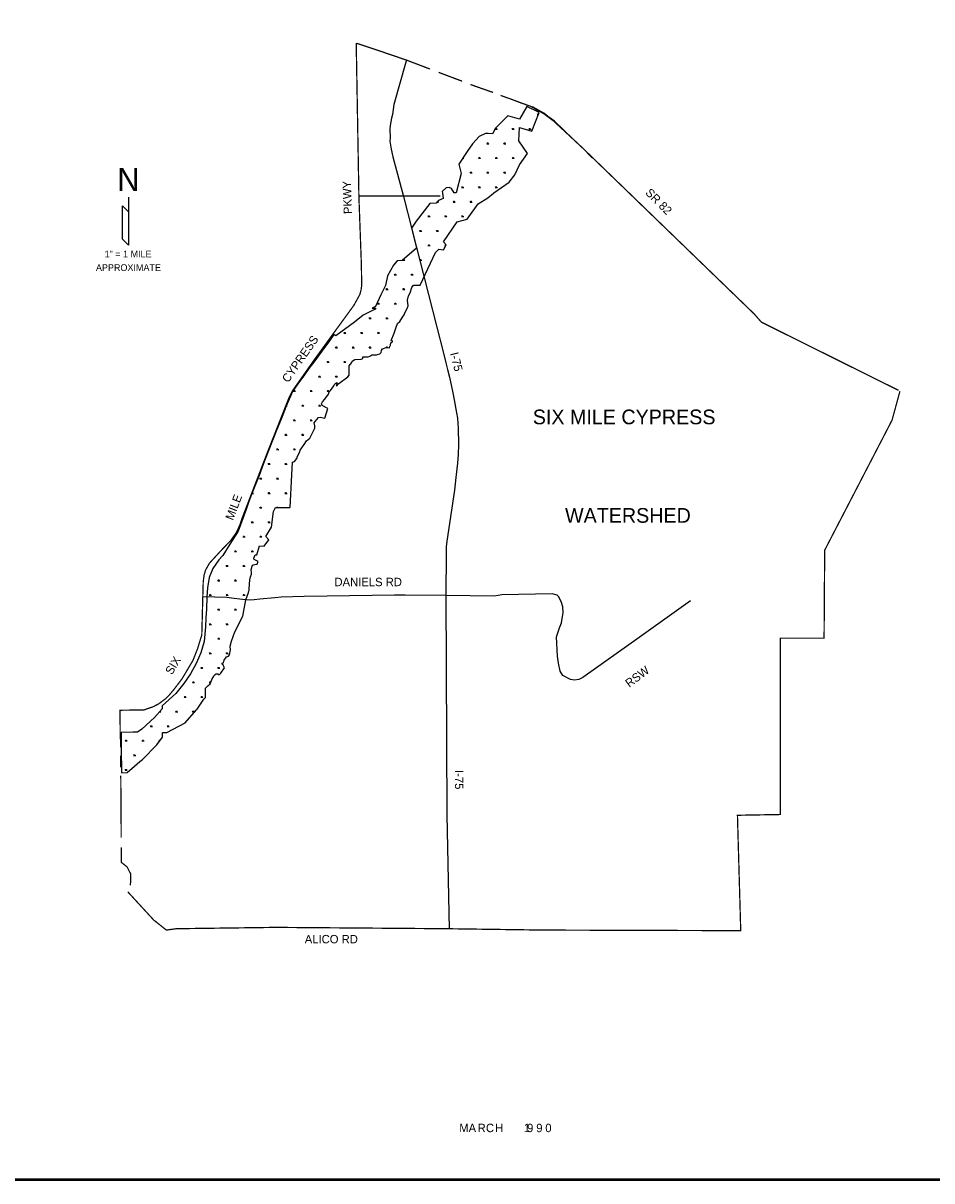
# Model space of a CAD drawing. Extents: x 2.5 to 35.5, y 0.5 to 23.5.
# Tile 2 of 4: x 13.3 to 24.1, y 0.5 to 14.3. Entities that reach past the tile are written whole.
import ezdxf
from ezdxf.enums import TextEntityAlignment as Align

# ---------------------------------------------------------------- set-up
doc = ezdxf.new("R2010")
doc.units = 0
doc.linetypes.add('PHANTOM', pattern=[0])
doc.layers.get('0').update_dxf_attribs({"linetype": 'CONTINUOUS'})
for name, color, linetype in [('BORDER', 1, 'CONTINUOUS'), ('HATCH', 3, 'CONTINUOUS'), ('MAJROADS', 1, 'CONTINUOUS'), ('ROW', 6, 'PHANTOM'), ('TEXT', 7, 'CONTINUOUS'), ('WSHEDS', 6, 'CONTINUOUS')]:
    doc.layers.add(name, color=color, linetype=linetype)

# ---------------------------------------------------------------- blocks, each defined once
blk = doc.blocks.new('*X')
at = {"color": 0}
for p, q in [((19.22, 13.164), (19.225, 13.164)), ((19.4, 13.164), (19.413, 13.164)), ((19.406, 13.164), (19.402, 13.171)), ((19.409, 13.164), (19.409, 13.174)), ((19.413, 13.164), (19.413, 13.176)), ((19.416, 13.169), (19.416, 13.174)), ((18.9, 12.99), (18.925, 12.99)), ((18.906, 12.99), (18.902, 12.997)), ((18.909, 12.99), (18.909, 13)), ((18.913, 12.99), (18.913, 13.003)), ((18.916, 12.99), (18.916, 13)), ((18.919, 12.99), (18.923, 12.997)), ((19.1, 12.99), (19.125, 12.99)), ((19.106, 12.99), (19.102, 12.997)), ((19.109, 12.99), (19.109, 13)), ((19.113, 12.99), (19.113, 13.003)), ((19.116, 12.99), (19.116, 13)), ((19.119, 12.99), (19.123, 12.997)), ((19.3, 12.99), (19.325, 12.99)), ((19.306, 12.99), (19.302, 12.997)), ((19.309, 12.99), (19.309, 13)), ((19.312, 12.99), (19.312, 13.003)), ((19.316, 12.99), (19.316, 13)), ((19.319, 12.99), (19.323, 12.997)), ((18.8, 12.817), (18.825, 12.817)), ((18.806, 12.817), (18.802, 12.824)), ((18.809, 12.817), (18.809, 12.827)), ((18.812, 12.817), (18.812, 12.83)), ((18.816, 12.817), (18.816, 12.827)), ((18.819, 12.817), (18.823, 12.824)), ((19, 12.817), (19.025, 12.817)), ((19.006, 12.817), (19.002, 12.824)), ((19.009, 12.817), (19.009, 12.827)), ((19.012, 12.817), (19.012, 12.83)), ((19.016, 12.817), (19.016, 12.827)), ((19.019, 12.817), (19.023, 12.824)), ((19.2, 12.817), (19.203, 12.817)), ((18.513, 12.644), (18.525, 12.644)), ((18.516, 12.644), (18.516, 12.649)), ((18.519, 12.644), (18.523, 12.651)), ((18.7, 12.644), (18.725, 12.644)), ((18.706, 12.644), (18.702, 12.651)), ((18.709, 12.644), (18.709, 12.654)), ((18.712, 12.644), (18.712, 12.656)), ((18.716, 12.644), (18.716, 12.654)), ((18.719, 12.644), (18.723, 12.651)), ((18.9, 12.644), (18.925, 12.644)), ((18.906, 12.644), (18.902, 12.651)), ((18.909, 12.644), (18.909, 12.654)), ((18.913, 12.644), (18.913, 12.656)), ((18.916, 12.644), (18.916, 12.654)), ((18.919, 12.644), (18.923, 12.651)), ((19.1, 12.644), (19.125, 12.644)), ((19.106, 12.644), (19.102, 12.651)), ((19.109, 12.644), (19.109, 12.654)), ((19.113, 12.644), (19.113, 12.656)), ((19.116, 12.644), (19.116, 12.654)), ((19.119, 12.644), (19.123, 12.651)), ((18.6, 12.471), (18.625, 12.471)), ((18.606, 12.471), (18.602, 12.478)), ((18.609, 12.471), (18.609, 12.481)), ((18.613, 12.471), (18.613, 12.483)), ((18.616, 12.471), (18.616, 12.481)), ((18.619, 12.471), (18.623, 12.478)), ((18.8, 12.471), (18.825, 12.471)), ((18.806, 12.471), (18.802, 12.478)), ((18.809, 12.471), (18.809, 12.481)), ((18.812, 12.471), (18.812, 12.483)), ((18.816, 12.471), (18.816, 12.481)), ((18.819, 12.471), (18.823, 12.478)), ((19, 12.471), (19.025, 12.471)), ((19.006, 12.471), (19.002, 12.478)), ((19.009, 12.471), (19.009, 12.481)), ((19.012, 12.471), (19.012, 12.483)), ((19.016, 12.471), (19.016, 12.481)), ((19.019, 12.471), (19.023, 12.478)), ((18.5, 12.298), (18.525, 12.298)), ((18.506, 12.298), (18.502, 12.304)), ((18.509, 12.298), (18.509, 12.308)), ((18.512, 12.298), (18.512, 12.31)), ((18.516, 12.298), (18.516, 12.308)), ((18.519, 12.298), (18.523, 12.304)), ((18.7, 12.298), (18.725, 12.298)), ((18.706, 12.298), (18.702, 12.304)), ((18.709, 12.298), (18.709, 12.308)), ((18.712, 12.298), (18.712, 12.31)), ((18.716, 12.298), (18.716, 12.308)), ((18.719, 12.298), (18.723, 12.304)), ((18.9, 12.298), (18.925, 12.298)), ((18.906, 12.298), (18.902, 12.304)), ((18.909, 12.298), (18.909, 12.308)), ((18.913, 12.298), (18.913, 12.31)), ((18.916, 12.298), (18.916, 12.308)), ((18.919, 12.298), (18.923, 12.304)), ((18.208, 12.124), (18.225, 12.124)), ((18.209, 12.124), (18.209, 12.126)), ((18.212, 12.124), (18.212, 12.13)), ((18.216, 12.124), (18.216, 12.134)), ((18.219, 12.124), (18.223, 12.131)), ((18.4, 12.124), (18.425, 12.124)), ((18.406, 12.124), (18.402, 12.131)), ((18.409, 12.124), (18.409, 12.134)), ((18.413, 12.124), (18.413, 12.137)), ((18.416, 12.124), (18.416, 12.134)), ((18.419, 12.124), (18.423, 12.131)), ((18.6, 12.124), (18.625, 12.124)), ((18.606, 12.124), (18.602, 12.131)), ((18.609, 12.124), (18.609, 12.134)), ((18.613, 12.124), (18.613, 12.137)), ((18.616, 12.124), (18.616, 12.134)), ((18.619, 12.124), (18.623, 12.131)), ((18.1, 11.951), (18.125, 11.951)), ((18.106, 11.951), (18.102, 11.958)), ((18.109, 11.951), (18.109, 11.961)), ((18.113, 11.951), (18.113, 11.964)), ((18.116, 11.951), (18.116, 11.961)), ((18.119, 11.951), (18.123, 11.958)), ((18.3, 11.951), (18.325, 11.951)), ((18.306, 11.951), (18.302, 11.958)), ((18.309, 11.951), (18.309, 11.961)), ((18.312, 11.951), (18.312, 11.964)), ((18.316, 11.951), (18.316, 11.961)), ((18.319, 11.951), (18.323, 11.958)), ((18.5, 11.951), (18.525, 11.951)), ((18.506, 11.951), (18.502, 11.958)), ((18.509, 11.951), (18.509, 11.961)), ((18.512, 11.951), (18.512, 11.964)), ((18.516, 11.951), (18.516, 11.961)), ((18.519, 11.951), (18.523, 11.958)), ((18, 11.778), (18.025, 11.778)), ((18.006, 11.778), (18.002, 11.785)), ((18.009, 11.778), (18.009, 11.788)), ((18.012, 11.778), (18.012, 11.79)), ((18.016, 11.778), (18.016, 11.788)), ((18.019, 11.778), (18.023, 11.785)), ((18.2, 11.778), (18.225, 11.778)), ((18.206, 11.778), (18.202, 11.785)), ((18.209, 11.778), (18.209, 11.788)), ((18.212, 11.778), (18.212, 11.79)), ((18.216, 11.778), (18.216, 11.788)), ((18.219, 11.778), (18.223, 11.785)), ((18.1, 11.605), (18.125, 11.605)), ((18.106, 11.605), (18.102, 11.612)), ((18.109, 11.605), (18.109, 11.615)), ((18.113, 11.605), (18.113, 11.617)), ((18.116, 11.605), (18.116, 11.615)), ((18.119, 11.605), (18.123, 11.612)), ((18.3, 11.605), (18.31, 11.605)), ((18.306, 11.605), (18.302, 11.612)), ((18.309, 11.605), (18.309, 11.615)), ((18.312, 11.609), (18.312, 11.617)), ((17.8, 11.432), (17.825, 11.432)), ((17.806, 11.432), (17.802, 11.438)), ((17.809, 11.432), (17.809, 11.442)), ((17.812, 11.432), (17.812, 11.444)), ((17.816, 11.432), (17.816, 11.442)), ((17.819, 11.432), (17.823, 11.438)), ((18, 11.432), (18.025, 11.432)), ((18.006, 11.432), (18.002, 11.438)), ((18.009, 11.432), (18.009, 11.442)), ((18.012, 11.432), (18.012, 11.444)), ((18.016, 11.432), (18.016, 11.442)), ((18.019, 11.432), (18.023, 11.438)), ((17.7, 11.258), (17.725, 11.258)), ((17.706, 11.258), (17.702, 11.265)), ((17.709, 11.258), (17.709, 11.268)), ((17.712, 11.258), (17.712, 11.271)), ((17.716, 11.258), (17.716, 11.268)), ((17.719, 11.258), (17.723, 11.265)), ((17.9, 11.258), (17.925, 11.258)), ((17.906, 11.258), (17.902, 11.265)), ((17.909, 11.258), (17.909, 11.268)), ((17.913, 11.258), (17.913, 11.271)), ((17.916, 11.258), (17.916, 11.268)), ((17.919, 11.258), (17.923, 11.265)), ((17.6, 11.085), (17.625, 11.085)), ((17.606, 11.085), (17.602, 11.092)), ((17.609, 11.085), (17.609, 11.095)), ((17.613, 11.085), (17.613, 11.098)), ((17.616, 11.085), (17.616, 11.095)), ((17.619, 11.085), (17.623, 11.092)), ((17.8, 11.085), (17.825, 11.085)), ((17.806, 11.085), (17.802, 11.092)), ((17.809, 11.085), (17.809, 11.095)), ((17.812, 11.085), (17.812, 11.098)), ((17.816, 11.085), (17.816, 11.095)), ((17.819, 11.085), (17.823, 11.092)), ((17.5, 10.912), (17.525, 10.912)), ((17.506, 10.912), (17.502, 10.919)), ((17.509, 10.912), (17.509, 10.922)), ((17.512, 10.912), (17.512, 10.924)), ((17.516, 10.912), (17.516, 10.922)), ((17.519, 10.912), (17.523, 10.919)), ((17.7, 10.912), (17.725, 10.912)), ((17.706, 10.912), (17.702, 10.919)), ((17.709, 10.912), (17.709, 10.922)), ((17.712, 10.912), (17.712, 10.924)), ((17.716, 10.912), (17.716, 10.922)), ((17.719, 10.912), (17.723, 10.919)), ((17.4, 10.739), (17.425, 10.739)), ((17.406, 10.739), (17.402, 10.746)), ((17.409, 10.739), (17.409, 10.749)), ((17.413, 10.739), (17.413, 10.751)), ((17.416, 10.739), (17.416, 10.749)), ((17.419, 10.739), (17.423, 10.746)), ((17.6, 10.739), (17.625, 10.739)), ((17.606, 10.739), (17.602, 10.746)), ((17.609, 10.739), (17.609, 10.749)), ((17.613, 10.739), (17.613, 10.751)), ((17.616, 10.739), (17.616, 10.749)), ((17.619, 10.739), (17.623, 10.746)), ((17.1, 10.566), (17.125, 10.566)), ((17.106, 10.566), (17.102, 10.572)), ((17.109, 10.566), (17.109, 10.576)), ((17.113, 10.566), (17.113, 10.578)), ((17.116, 10.566), (17.116, 10.576)), ((17.119, 10.566), (17.123, 10.572)), ((17.3, 10.566), (17.325, 10.566)), ((17.306, 10.566), (17.302, 10.572)), ((17.309, 10.566), (17.309, 10.576)), ((17.312, 10.566), (17.312, 10.578)), ((17.316, 10.566), (17.316, 10.576)), ((17.319, 10.566), (17.323, 10.572)), ((17.5, 10.566), (17.525, 10.566)), ((17.506, 10.566), (17.502, 10.572)), ((17.509, 10.566), (17.509, 10.576)), ((17.512, 10.566), (17.512, 10.578)), ((17.516, 10.566), (17.516, 10.576)), ((17.519, 10.566), (17.523, 10.572)), ((17, 10.392), (17.025, 10.392)), ((17.006, 10.392), (17.002, 10.399)), ((17.009, 10.392), (17.009, 10.402)), ((17.012, 10.392), (17.012, 10.405)), ((17.016, 10.392), (17.016, 10.402)), ((17.019, 10.392), (17.023, 10.399)), ((17.2, 10.392), (17.225, 10.392)), ((17.206, 10.392), (17.202, 10.399)), ((17.209, 10.392), (17.209, 10.402)), ((17.212, 10.392), (17.212, 10.405)), ((17.216, 10.392), (17.216, 10.402)), ((17.219, 10.392), (17.223, 10.399)), ((17.4, 10.392), (17.425, 10.392)), ((17.406, 10.392), (17.402, 10.399)), ((17.409, 10.392), (17.409, 10.402)), ((17.413, 10.392), (17.413, 10.405)), ((17.416, 10.392), (17.416, 10.402)), ((17.419, 10.392), (17.423, 10.399)), ((17.605, 10.395), (17.602, 10.399)), ((17.609, 10.395), (17.609, 10.402)), ((17.613, 10.394), (17.613, 10.405)), ((17.616, 10.394), (17.616, 10.402)), ((17.62, 10.394), (17.623, 10.399)), ((16.9, 10.219), (16.925, 10.219)), ((16.906, 10.219), (16.902, 10.226)), ((16.909, 10.219), (16.909, 10.229)), ((16.913, 10.219), (16.913, 10.232)), ((16.916, 10.219), (16.916, 10.229)), ((16.919, 10.219), (16.923, 10.226)), ((17.1, 10.219), (17.125, 10.219)), ((17.106, 10.219), (17.102, 10.226)), ((17.109, 10.219), (17.109, 10.229)), ((17.113, 10.219), (17.113, 10.232)), ((17.116, 10.219), (17.116, 10.229)), ((17.119, 10.219), (17.123, 10.226)), ((16.619, 10.046), (16.623, 10.053)), ((16.806, 10.046), (16.802, 10.053)), ((16.809, 10.046), (16.809, 10.056)), ((16.812, 10.046), (16.812, 10.058)), ((16.816, 10.046), (16.816, 10.056)), ((16.819, 10.046), (16.823, 10.053)), ((17.006, 10.046), (17.002, 10.053)), ((17.009, 10.046), (17.009, 10.056)), ((17.012, 10.046), (17.012, 10.058)), ((17.016, 10.046), (17.016, 10.056)), ((17.019, 10.046), (17.023, 10.053)), ((16.616, 10.046), (16.625, 10.046)), ((16.8, 10.046), (16.825, 10.046)), ((17, 10.046), (17.025, 10.046)), ((16.5, 9.873), (16.525, 9.873)), ((16.506, 9.873), (16.502, 9.88)), ((16.509, 9.873), (16.509, 9.883)), ((16.512, 9.873), (16.512, 9.885)), ((16.516, 9.873), (16.516, 9.883)), ((16.519, 9.873), (16.523, 9.88)), ((16.7, 9.873), (16.725, 9.873)), ((16.706, 9.873), (16.702, 9.88)), ((16.709, 9.873), (16.709, 9.883)), ((16.712, 9.873), (16.712, 9.885)), ((16.716, 9.873), (16.716, 9.883)), ((16.719, 9.873), (16.723, 9.88)), ((16.9, 9.873), (16.925, 9.873)), ((16.906, 9.873), (16.902, 9.88)), ((16.909, 9.873), (16.909, 9.883)), ((16.913, 9.873), (16.913, 9.885)), ((16.916, 9.873), (16.916, 9.883)), ((16.919, 9.873), (16.923, 9.88)), ((16.417, 9.699), (16.425, 9.699)), ((16.419, 9.699), (16.423, 9.706)), ((16.6, 9.699), (16.625, 9.699)), ((16.606, 9.699), (16.602, 9.706)), ((16.609, 9.699), (16.609, 9.709)), ((16.613, 9.699), (16.613, 9.712)), ((16.616, 9.699), (16.616, 9.709)), ((16.619, 9.699), (16.623, 9.706)), ((16.8, 9.699), (16.825, 9.699)), ((16.806, 9.699), (16.802, 9.706)), ((16.809, 9.699), (16.809, 9.709)), ((16.812, 9.699), (16.812, 9.712)), ((16.816, 9.699), (16.816, 9.709)), ((16.819, 9.699), (16.823, 9.706)), ((16.5, 9.526), (16.525, 9.526)), ((16.506, 9.526), (16.502, 9.533)), ((16.509, 9.526), (16.509, 9.536)), ((16.512, 9.526), (16.512, 9.539)), ((16.516, 9.526), (16.516, 9.536)), ((16.519, 9.526), (16.523, 9.533)), ((16.7, 9.526), (16.725, 9.526)), ((16.706, 9.526), (16.702, 9.533)), ((16.709, 9.526), (16.709, 9.536)), ((16.712, 9.526), (16.712, 9.539)), ((16.716, 9.526), (16.716, 9.536)), ((16.719, 9.526), (16.723, 9.533)), ((16.409, 9.353), (16.409, 9.363)), ((16.413, 9.353), (16.413, 9.366)), ((16.416, 9.353), (16.416, 9.363)), ((16.609, 9.353), (16.609, 9.363)), ((16.613, 9.353), (16.613, 9.366)), ((16.616, 9.353), (16.616, 9.363)), ((16.4, 9.353), (16.425, 9.353)), ((16.406, 9.353), (16.402, 9.36)), ((16.419, 9.353), (16.423, 9.36)), ((16.6, 9.353), (16.625, 9.353)), ((16.606, 9.353), (16.602, 9.36)), ((16.619, 9.353), (16.623, 9.36)), ((16.3, 9.18), (16.325, 9.18)), ((16.306, 9.18), (16.302, 9.187)), ((16.309, 9.18), (16.309, 9.19)), ((16.312, 9.18), (16.312, 9.192)), ((16.316, 9.18), (16.316, 9.19)), ((16.319, 9.18), (16.323, 9.187)), ((16.5, 9.18), (16.525, 9.18)), ((16.506, 9.18), (16.502, 9.187)), ((16.509, 9.18), (16.509, 9.19)), ((16.512, 9.18), (16.512, 9.192)), ((16.516, 9.18), (16.516, 9.19)), ((16.519, 9.18), (16.523, 9.187)), ((16.2, 9.007), (16.225, 9.007)), ((16.206, 9.007), (16.202, 9.014)), ((16.209, 9.007), (16.209, 9.017)), ((16.212, 9.007), (16.212, 9.019)), ((16.216, 9.007), (16.216, 9.017)), ((16.219, 9.007), (16.223, 9.014)), ((16.4, 9.007), (16.425, 9.007)), ((16.406, 9.007), (16.402, 9.014)), ((16.409, 9.007), (16.409, 9.017)), ((16.413, 9.007), (16.413, 9.019)), ((16.416, 9.007), (16.416, 9.017)), ((16.419, 9.007), (16.423, 9.014)), ((16.1, 8.833), (16.125, 8.833)), ((16.106, 8.833), (16.102, 8.84)), ((16.109, 8.833), (16.109, 8.843)), ((16.113, 8.833), (16.113, 8.846)), ((16.116, 8.833), (16.116, 8.843)), ((16.119, 8.833), (16.123, 8.84)), ((16.3, 8.833), (16.325, 8.833)), ((16.306, 8.833), (16.302, 8.84)), ((16.309, 8.833), (16.309, 8.843)), ((16.312, 8.833), (16.312, 8.846)), ((16.316, 8.833), (16.316, 8.843)), ((16.319, 8.833), (16.323, 8.84)), ((16.212, 8.66), (16.212, 8.673)), ((16.413, 8.66), (16.413, 8.673)), ((16.01, 8.66), (16.025, 8.66)), ((16.012, 8.66), (16.012, 8.667)), ((16.016, 8.66), (16.016, 8.67)), ((16.019, 8.66), (16.023, 8.667)), ((16.2, 8.66), (16.225, 8.66)), ((16.206, 8.66), (16.202, 8.667)), ((16.209, 8.66), (16.209, 8.67)), ((16.216, 8.66), (16.216, 8.67)), ((16.219, 8.66), (16.223, 8.667)), ((16.4, 8.66), (16.425, 8.66)), ((16.406, 8.66), (16.402, 8.667)), ((16.409, 8.66), (16.409, 8.67)), ((16.416, 8.66), (16.416, 8.67)), ((16.419, 8.66), (16.423, 8.667)), ((16.1, 8.487), (16.125, 8.487)), ((16.106, 8.487), (16.102, 8.494)), ((16.109, 8.487), (16.109, 8.497)), ((16.113, 8.487), (16.113, 8.5)), ((16.116, 8.487), (16.116, 8.497)), ((16.119, 8.487), (16.123, 8.494)), ((16.303, 8.492), (16.302, 8.494)), ((16.309, 8.492), (16.309, 8.497)), ((16.312, 8.492), (16.312, 8.5)), ((16.316, 8.492), (16.316, 8.497)), ((16.322, 8.492), (16.323, 8.494)), ((16, 8.314), (16.025, 8.314)), ((16.006, 8.314), (16.002, 8.321)), ((16.009, 8.314), (16.009, 8.324)), ((16.012, 8.314), (16.012, 8.326)), ((16.016, 8.314), (16.016, 8.324)), ((16.019, 8.314), (16.023, 8.321)), ((16.2, 8.314), (16.225, 8.314)), ((16.206, 8.314), (16.202, 8.321)), ((16.209, 8.314), (16.209, 8.324)), ((16.212, 8.314), (16.212, 8.326)), ((16.216, 8.314), (16.216, 8.324)), ((16.219, 8.314), (16.223, 8.321)), ((15.9, 8.141), (15.925, 8.141)), ((15.906, 8.141), (15.902, 8.148)), ((15.909, 8.141), (15.909, 8.151)), ((15.912, 8.141), (15.912, 8.153)), ((15.916, 8.141), (15.916, 8.151)), ((15.919, 8.141), (15.923, 8.148)), ((16.1, 8.141), (16.125, 8.141)), ((16.106, 8.141), (16.102, 8.148)), ((16.109, 8.141), (16.109, 8.151)), ((16.113, 8.141), (16.113, 8.153)), ((16.116, 8.141), (16.116, 8.151)), ((16.119, 8.141), (16.123, 8.148)), ((15.8, 7.967), (15.825, 7.967)), ((15.806, 7.967), (15.802, 7.974)), ((15.809, 7.967), (15.809, 7.977)), ((15.812, 7.967), (15.812, 7.98)), ((15.816, 7.967), (15.816, 7.977)), ((15.819, 7.967), (15.823, 7.974)), ((16, 7.967), (16.025, 7.967)), ((16.006, 7.967), (16.002, 7.974)), ((16.009, 7.967), (16.009, 7.977)), ((16.012, 7.967), (16.012, 7.98)), ((16.016, 7.967), (16.016, 7.977)), ((16.019, 7.967), (16.023, 7.974)), ((15.7, 7.794), (15.725, 7.794)), ((15.706, 7.794), (15.702, 7.801)), ((15.709, 7.794), (15.709, 7.804)), ((15.713, 7.794), (15.713, 7.807)), ((15.716, 7.794), (15.716, 7.804)), ((15.719, 7.794), (15.723, 7.801)), ((15.9, 7.794), (15.925, 7.794)), ((15.906, 7.794), (15.902, 7.801)), ((15.909, 7.794), (15.909, 7.804)), ((15.912, 7.794), (15.912, 7.807)), ((15.916, 7.794), (15.916, 7.804)), ((15.919, 7.794), (15.923, 7.801)), ((15.6, 7.621), (15.625, 7.621)), ((15.606, 7.621), (15.602, 7.628)), ((15.609, 7.621), (15.609, 7.631)), ((15.613, 7.621), (15.613, 7.634)), ((15.616, 7.621), (15.616, 7.631)), ((15.619, 7.621), (15.623, 7.628)), ((15.8, 7.621), (15.825, 7.621)), ((15.806, 7.621), (15.802, 7.628)), ((15.809, 7.621), (15.809, 7.631)), ((15.812, 7.621), (15.812, 7.634)), ((15.816, 7.621), (15.816, 7.631)), ((15.819, 7.621), (15.823, 7.628)), ((15.5, 7.448), (15.525, 7.448)), ((15.506, 7.448), (15.502, 7.455)), ((15.509, 7.448), (15.509, 7.458)), ((15.512, 7.448), (15.512, 7.46)), ((15.516, 7.448), (15.516, 7.458)), ((15.519, 7.448), (15.523, 7.455)), ((15.7, 7.448), (15.725, 7.448)), ((15.706, 7.448), (15.702, 7.455)), ((15.709, 7.448), (15.709, 7.458)), ((15.713, 7.448), (15.713, 7.46)), ((15.716, 7.448), (15.716, 7.458)), ((15.719, 7.448), (15.723, 7.455)), ((15.9, 7.448), (15.925, 7.448)), ((15.906, 7.448), (15.902, 7.455)), ((15.909, 7.448), (15.909, 7.458)), ((15.912, 7.448), (15.912, 7.46)), ((15.916, 7.448), (15.916, 7.458)), ((15.919, 7.448), (15.923, 7.455)), ((15.6, 7.275), (15.625, 7.275)), ((15.606, 7.275), (15.602, 7.282)), ((15.609, 7.275), (15.609, 7.285)), ((15.613, 7.275), (15.613, 7.287)), ((15.616, 7.275), (15.616, 7.285)), ((15.619, 7.275), (15.623, 7.282)), ((15.8, 7.275), (15.825, 7.275)), ((15.806, 7.275), (15.802, 7.282)), ((15.809, 7.275), (15.809, 7.285)), ((15.812, 7.275), (15.812, 7.287)), ((15.816, 7.275), (15.816, 7.285)), ((15.819, 7.275), (15.823, 7.282)), ((15.5, 7.101), (15.525, 7.101)), ((15.506, 7.101), (15.502, 7.108)), ((15.509, 7.101), (15.509, 7.111)), ((15.512, 7.101), (15.512, 7.114)), ((15.516, 7.101), (15.516, 7.111)), ((15.519, 7.101), (15.523, 7.108)), ((15.7, 7.101), (15.725, 7.101)), ((15.706, 7.101), (15.702, 7.108)), ((15.709, 7.101), (15.709, 7.111)), ((15.713, 7.101), (15.713, 7.114)), ((15.716, 7.101), (15.716, 7.111)), ((15.719, 7.101), (15.723, 7.108)), ((15.6, 6.928), (15.625, 6.928)), ((15.606, 6.928), (15.602, 6.935)), ((15.609, 6.928), (15.609, 6.938)), ((15.613, 6.928), (15.613, 6.941)), ((15.616, 6.928), (15.616, 6.938)), ((15.619, 6.928), (15.623, 6.935)), ((15.5, 6.755), (15.525, 6.755)), ((15.506, 6.755), (15.502, 6.762)), ((15.509, 6.755), (15.509, 6.765)), ((15.512, 6.755), (15.512, 6.767)), ((15.516, 6.755), (15.516, 6.765)), ((15.519, 6.755), (15.523, 6.762)), ((15.7, 6.755), (15.725, 6.755)), ((15.706, 6.755), (15.702, 6.762)), ((15.709, 6.755), (15.709, 6.765)), ((15.713, 6.755), (15.713, 6.767)), ((15.716, 6.755), (15.716, 6.765)), ((15.719, 6.755), (15.723, 6.762)), ((15.4, 6.582), (15.425, 6.582)), ((15.406, 6.582), (15.402, 6.589)), ((15.409, 6.582), (15.409, 6.592)), ((15.412, 6.582), (15.412, 6.594)), ((15.416, 6.582), (15.416, 6.592)), ((15.419, 6.582), (15.423, 6.589)), ((15.6, 6.582), (15.625, 6.582)), ((15.606, 6.582), (15.602, 6.589)), ((15.609, 6.582), (15.609, 6.592)), ((15.613, 6.582), (15.613, 6.594)), ((15.616, 6.582), (15.616, 6.592)), ((15.619, 6.582), (15.623, 6.589)), ((15.3, 6.409), (15.325, 6.409)), ((15.306, 6.409), (15.302, 6.416)), ((15.309, 6.409), (15.309, 6.419)), ((15.312, 6.409), (15.312, 6.421)), ((15.316, 6.409), (15.316, 6.419)), ((15.319, 6.409), (15.323, 6.416)), ((15.5, 6.409), (15.517, 6.409)), ((15.506, 6.409), (15.502, 6.416)), ((15.509, 6.409), (15.509, 6.419)), ((15.512, 6.409), (15.512, 6.421)), ((15.516, 6.409), (15.516, 6.419)), ((15.2, 6.235), (15.225, 6.235)), ((15.206, 6.235), (15.202, 6.242)), ((15.209, 6.235), (15.209, 6.245)), ((15.213, 6.235), (15.213, 6.248)), ((15.216, 6.235), (15.216, 6.245)), ((15.219, 6.235), (15.223, 6.242)), ((15.4, 6.235), (15.425, 6.235)), ((15.406, 6.235), (15.402, 6.242)), ((15.409, 6.235), (15.409, 6.245)), ((15.412, 6.235), (15.412, 6.248)), ((15.416, 6.235), (15.416, 6.245)), ((15.419, 6.235), (15.423, 6.242)), ((14.909, 6.062), (14.909, 6.063)), ((14.909, 6.062), (14.925, 6.062)), ((14.912, 6.062), (14.912, 6.066)), ((14.916, 6.062), (14.916, 6.069)), ((14.919, 6.062), (14.923, 6.069)), ((15.1, 6.062), (15.125, 6.062)), ((15.106, 6.062), (15.102, 6.069)), ((15.109, 6.062), (15.109, 6.072)), ((15.113, 6.062), (15.113, 6.075)), ((15.116, 6.062), (15.116, 6.072)), ((15.119, 6.062), (15.123, 6.069)), ((15.3, 6.062), (15.325, 6.062)), ((15.306, 6.062), (15.302, 6.069)), ((15.309, 6.062), (15.309, 6.072)), ((15.312, 6.062), (15.312, 6.075)), ((15.316, 6.062), (15.316, 6.072)), ((15.319, 6.062), (15.323, 6.069)), ((14.8, 5.889), (14.825, 5.889)), ((14.806, 5.889), (14.802, 5.896)), ((14.809, 5.889), (14.809, 5.899)), ((14.812, 5.889), (14.812, 5.901)), ((14.816, 5.889), (14.816, 5.899)), ((14.819, 5.889), (14.823, 5.896)), ((15, 5.889), (15.025, 5.889)), ((15.006, 5.889), (15.002, 5.896)), ((15.009, 5.889), (15.009, 5.899)), ((15.012, 5.889), (15.012, 5.901)), ((15.016, 5.889), (15.016, 5.899)), ((15.019, 5.889), (15.023, 5.896)), ((14.5, 5.716), (14.525, 5.716)), ((14.506, 5.716), (14.502, 5.723)), ((14.509, 5.716), (14.509, 5.726)), ((14.512, 5.716), (14.512, 5.728)), ((14.516, 5.716), (14.516, 5.726)), ((14.519, 5.716), (14.523, 5.723)), ((14.7, 5.716), (14.725, 5.716)), ((14.706, 5.716), (14.702, 5.723)), ((14.709, 5.716), (14.709, 5.726)), ((14.713, 5.716), (14.713, 5.728)), ((14.716, 5.716), (14.716, 5.726)), ((14.719, 5.716), (14.723, 5.723)), ((14.9, 5.716), (14.91, 5.716)), ((14.906, 5.716), (14.902, 5.723)), ((14.909, 5.716), (14.909, 5.726)), ((14.912, 5.719), (14.912, 5.728)), ((14.916, 5.723), (14.916, 5.726)), ((14.6, 5.543), (14.625, 5.543)), ((14.606, 5.543), (14.602, 5.549)), ((14.609, 5.543), (14.609, 5.553)), ((14.613, 5.543), (14.613, 5.555)), ((14.616, 5.543), (14.616, 5.553)), ((14.619, 5.543), (14.623, 5.549)), ((14.5, 5.369), (14.525, 5.369)), ((14.506, 5.369), (14.502, 5.376)), ((14.509, 5.369), (14.509, 5.379)), ((14.512, 5.369), (14.512, 5.382)), ((14.516, 5.369), (14.516, 5.379)), ((14.519, 5.369), (14.523, 5.376))]:
    blk.add_line(p, q, dxfattribs=at)

msp = doc.modelspace()

# ---------------------------------------------------------------- linework, layer by layer
at = {"layer": 'BORDER', "color": 0, "const_width": 0.03}
msp.add_lwpolyline([(2.5, 0.5), (35.5, 0.5), (35.5, 23.5), (2.5, 23.5), (2.5, 0.5)], dxfattribs=at)
at = {"layer": 'MAJROADS', "color": 0}
for points in [[(17.846, 13.811), (17.838, 13.786), (17.696, 13.282), (17.687, 13.226), (17.68, 13.164), (17.666, 13.123), (17.65, 13.034), (17.647, 12.989), (17.65, 12.888), (17.648, 12.848), (17.662, 12.754), (17.682, 12.662), (17.808, 12.188), (18.206, 10.635), (18.28, 10.343), (18.311, 10.211), (18.333, 10.131), (18.356, 10.043), (18.397, 9.857), (18.411, 9.77), (18.441, 9.617), (18.451, 9.554), (18.454, 9.491), (18.457, 9.435), (18.463, 9.239), (18.457, 9.121), (18.449, 9.017), (18.431, 8.848), (18.416, 8.696), (18.323, 8.093), (18.315, 8.023), (18.315, 7.927)], [(19.933, 12.769), (19.603, 13.084), (19.526, 13.14), (19.476, 13.179), (19.476, 13.179), (19.341, 13.257)], [(20.056, 12.645), (19.928, 12.776)], [(18.243, 12.194), (17.803, 12.193), (17.279, 12.193)], [(18.315, 7.927), (18.312, 7.464), (18.325, 4.839), (18.35, 3.478)], [(21.22, 7.38), (20.612, 6.945), (19.942, 6.47), (19.892, 6.447), (19.843, 6.438), (19.796, 6.445), (19.705, 6.495), (19.672, 6.545), (19.65, 6.639), (19.639, 6.724), (19.628, 6.954), (19.665, 7.06), (19.689, 7.12), (19.709, 7.244), (19.704, 7.311), (19.689, 7.362), (19.655, 7.43), (19.634, 7.449), (19.575, 7.465), (18.977, 7.452), (18.891, 7.436), (18.312, 7.447), (17.83, 7.451), (17.702, 7.451), (16.902, 7.436), (16.629, 7.433), (16.355, 7.427), (16.278, 7.419), (16.103, 7.4), (16.035, 7.392), (15.98, 7.39), (15.894, 7.396), (15.765, 7.414), (15.71, 7.423), (15.423, 7.429)]]:
    msp.add_lwpolyline(points, dxfattribs=at)
at = {"layer": 'ROW', "color": 0}
for points in [[(16.067, 7.928), (16.096, 8.035), (16.152, 8.03), (16.21, 8.107), (16.174, 8.148), (16.238, 8.259), (16.263, 8.446), (16.289, 8.492), (16.463, 8.492), (16.482, 8.879), (16.491, 9.03), (16.515, 9.037), (16.54, 9.073), (16.548, 9.102), (16.574, 9.145), (16.58, 9.173), (16.628, 9.24), (16.657, 9.286), (16.696, 9.317), (16.753, 9.433), (16.755, 9.463), (16.748, 9.5), (16.757, 9.516), (16.8, 9.56), (16.82, 9.566), (16.872, 9.553), (16.908, 9.669), (16.843, 9.703), (16.836, 9.724), (16.845, 9.749), (16.872, 9.778), (16.916, 9.841), (16.925, 9.867), (16.942, 9.882), (16.979, 9.937), (16.991, 9.963), (17.015, 9.979), (17.013, 9.933), (17.04, 9.968), (17.147, 10.047), (17.162, 10.065), (17.164, 10.124), (17.163, 10.177), (17.194, 10.215), (17.2, 10.233), (17.229, 10.25), (17.305, 10.257), (17.324, 10.264), (17.326, 10.285), (17.39, 10.285), (17.408, 10.292), (17.432, 10.308), (17.49, 10.305), (17.5, 10.311), (17.527, 10.32), (17.544, 10.333), (17.548, 10.358), (17.558, 10.377), (17.602, 10.395), (17.643, 10.391), (17.643, 10.4), (17.655, 10.423), (17.659, 10.448), (17.681, 10.469), (17.661, 10.479), (17.7, 10.566), (17.721, 10.637), (17.738, 10.68), (17.767, 10.705), (17.798, 10.756), (17.818, 10.784), (17.824, 10.806), (17.852, 10.858), (17.863, 10.888), (17.857, 10.958), (17.87, 11.009), (17.89, 11.045), (17.907, 11.106), (17.928, 11.135), (18.006, 11.135), (18.189, 11.522), (18.231, 11.564), (18.284, 11.557), (18.316, 11.615), (18.286, 11.65), (18.446, 11.888), (18.565, 11.919), (18.587, 11.947), (18.697, 12.101), (18.811, 12.175), (18.879, 12.23), (18.883, 12.232), (19.066, 12.36), (19.134, 12.449), (19.189, 12.568), (19.282, 12.702), (19.179, 12.853), (19.188, 13.01), (19.333, 12.968), (19.423, 13.187), (19.276, 13.259), (19.189, 13.111), (19.05, 13.148), (18.904, 13.002), (18.867, 12.936), (18.814, 12.939), (18.782, 12.94), (18.71, 12.902), (18.629, 12.815), (18.564, 12.725), (18.468, 12.574), (18.496, 12.464), (18.435, 12.233), (18.413, 12.233), (18.381, 12.284), (18.351, 12.296), (18.317, 12.294), (18.27, 12.25), (18.274, 12.232), (18.279, 12.165), (18.224, 12.144), (18.196, 12.109), (18.122, 12.105), (17.958, 11.896), (17.904, 11.814), (17.965, 11.577), (17.793, 11.43), (17.733, 11.425), (17.692, 11.373), (17.617, 11.246), (17.597, 11.133), (17.593, 11.123), (17.541, 11.019), (17.476, 10.881), (17.436, 10.861), (17.481, 10.86), (17.472, 10.85), (17.328, 10.779), (17.226, 10.695), (17.003, 10.532), (16.982, 10.547), (16.92, 10.463), (16.838, 10.351), (16.753, 10.236), (16.685, 10.143), (16.634, 10.071), (16.553, 9.964), (16.489, 9.869)], [(16.489, 9.87), (16.415, 9.695), (16.354, 9.543), (16.305, 9.421), (16.253, 9.287), (16.202, 9.158), (16.145, 9.014), (16.092, 8.873), (16.041, 8.744), (16.004, 8.645), (15.966, 8.552), (15.942, 8.479), (15.9, 8.361), (15.844, 8.209), (15.743, 8.055), (15.662, 7.921), (15.615, 7.871), (15.541, 7.766), (15.497, 7.658), (15.477, 7.536), (15.472, 7.428), (15.466, 7.284), (15.461, 7.178), (15.455, 7.073), (15.438, 6.898), (15.398, 6.765), (15.346, 6.635), (15.278, 6.512), (15.196, 6.397), (15.166, 6.361), (15.102, 6.281), (14.942, 6.135), (14.941, 6.098), (14.847, 5.995), (14.698, 5.854), (14.647, 5.819), (14.59, 5.819), (14.453, 5.818), (14.454, 5.55), (14.455, 5.416), (14.455, 5.335), (14.524, 5.341), (14.613, 5.417), (14.675, 5.47), (14.705, 5.497), (14.877, 5.669), (14.943, 5.762), (14.943, 5.817), (14.994, 5.817), (15.213, 5.932), (15.349, 6.084), (15.356, 6.093), (15.437, 6.211), (15.455, 6.231), (15.455, 6.343), (15.484, 6.371), (15.512, 6.394), (15.533, 6.455), (15.55, 6.479), (15.563, 6.5), (15.581, 6.514), (15.6, 6.513), (15.619, 6.501), (15.639, 6.521), (15.68, 6.587), (15.674, 6.602), (15.668, 6.618), (15.66, 6.622), (15.65, 6.628), (15.66, 6.646), (15.669, 6.646), (15.679, 6.677), (15.703, 6.716), (15.73, 6.724), (15.741, 6.74), (15.753, 6.798), (15.749, 6.843), (15.766, 6.901), (15.805, 7.015), (15.9, 7.201), (15.936, 7.393), (15.968, 7.481), (15.971, 7.499), (15.975, 7.509), (15.975, 7.522), (15.979, 7.579), (15.982, 7.631), (15.992, 7.669), (16.001, 7.698), (16.004, 7.713), (16.002, 7.725), (15.997, 7.743), (15.998, 7.752), (16.008, 7.795), (16.015, 7.805), (16.025, 7.811), (16.04, 7.814), (16.069, 7.816), (16.082, 7.851), (16.033, 7.874), (16.03, 7.88), (16.03, 7.889), (16.045, 7.928)], [(16.045, 7.928), (16.067, 7.928)]]:
    msp.add_lwpolyline(points, dxfattribs=at)
at = {"layer": 'TEXT', "color": 0}
msp.add_lwpolyline([(14.538, 13.204, 0, 0.1, 0), (14.538, 12.784, 0, 0, 0), (14.538, 12.63, 0, 0, 0)], format="xyseb", dxfattribs=at)
msp.add_lwpolyline([(14.538, 12.181), (14.538, 11.61), (14.467, 11.681), (14.467, 12.077), (14.538, 12.006)], dxfattribs=at)
at = {"layer": 'WSHEDS', "color": 0, "const_width": 0.015}
for points in [[(14.448, 5.64), (14.441, 5.819), (14.439, 6.081), (14.722, 6.084), (14.834, 6.123), (14.899, 6.157), (14.981, 6.218), (15.026, 6.264), (15.082, 6.33), (15.176, 6.455), (15.304, 6.669), (15.359, 6.807), (15.411, 6.976), (15.411, 6.976), (15.423, 7.429), (15.428, 7.608), (15.439, 7.691), (15.456, 7.747), (15.501, 7.828), (15.644, 7.984), (15.753, 8.096), (15.821, 8.193), (15.86, 8.275), (15.894, 8.374), (16.189, 9.141), (16.443, 9.786), (16.488, 9.878), (16.737, 10.233), (17.22, 10.897), (17.291, 11.027), (17.304, 11.077), (17.312, 11.13), (17.308, 11.39), (17.279, 12.182), (17.247, 14.013)], [(17.249, 14.012), (17.532, 13.918), (17.846, 13.811), (18.124, 13.705)], [(18.226, 13.666), (18.505, 13.561)], [(18.605, 13.521), (18.873, 13.427)], [(23.711, 9.875), (23.617, 9.53), (22.816, 7.984), (22.809, 6.938), (22.29, 6.938), (22.29, 4.841), (21.779, 4.832), (21.818, 3.46), (19.465, 3.467), (18.329, 3.483), (16.292, 3.499), (15.108, 3.483), (14.99, 3.467), (14.84, 3.586), (14.53, 3.923)], [(14.448, 5.401), (14.448, 5.54)], [(14.453, 4.567), (14.452, 4.767), (14.448, 5.301)], [(14.56, 4), (14.564, 4.028), (14.564, 4.138), (14.524, 4.217), (14.454, 4.273), (14.453, 4.452)]]:
    msp.add_lwpolyline(points, dxfattribs=at)
msp.add_lwpolyline([(18.963, 13.392), (19.062, 13.356, -0.02324), (19.064, 13.356), (19.213, 13.3, 0.005025), (19.213, 13.3), (19.323, 13.261, -0.044147), (19.326, 13.259), (19.472, 13.177, -0.032241), (19.474, 13.176), (19.599, 13.082, -0.026482), (19.6, 13.081), (19.928, 12.776, -0.00484), (19.928, 12.776), (21.975, 10.796, -0.019398), (21.977, 10.794), (22.061, 10.699, 0.096374), (22.067, 10.694), (23.693, 9.885, -0.003522)], format="xyb", dxfattribs=at)

# ---------------------------------------------------------------- block references
at = {"layer": 'HATCH', "color": 0}
msp.add_blockref('*X', (0, 0), dxfattribs=at)

# ---------------------------------------------------------------- texts
at = {"layer": 'TEXT', "color": 0}
for s, height, p in [('N', 0.275, (14.538, 12.254)), ('APPROXIMATE', 0.08, (14.539, 11.304)), ('SIX MILE CYPRESS', 0.175, (20.432, 9.481)), ('WATERSHED', 0.175, (20.477, 8.31))]:
    msp.add_text(s, height=height, dxfattribs=at).set_placement(p, align=Align.CENTER)
for s, rotation, p in [('PKWY', 92, (17.198, 11.983)), ('SR 82', 315, (20.677, 12.226)), ('CYPRESS', 55, (16.438, 9.968)), ('I-75', 284, (18.362, 10.325)), ('MILE', 69, (15.781, 8.332)), ('SIX', 59, (15.056, 6.495)), ('RSW', 37, (20.493, 6.347)), ('I-75', 270, (18.421, 5.37))]:
    msp.add_text(s, height=0.1, rotation=rotation, dxfattribs=at).set_placement(p)
for s, height, p in [('1" = 1 MILE', 0.08, (14.256, 11.466)), ('DANIELS RD', 0.1, (16.988, 7.556)), ('ALICO RD', 0.1, (16.635, 3.309)), ('M', 0.1, (18.472, 1.064)), ('A', 0.1, (18.583, 1.064)), ('R', 0.1, (18.69, 1.064)), ('C', 0.1, (18.789, 1.064)), ('H', 0.1, (18.899, 1.064)), ('1', 0.1, (19.239, 1.064)), ('9', 0.1, (19.278, 1.064)), ('9', 0.1, (19.387, 1.064)), ('0', 0.1, (19.495, 1.064))]:
    msp.add_text(s, height=height, dxfattribs=at).set_placement(p)

doc.saveas('drawing.dxf')
